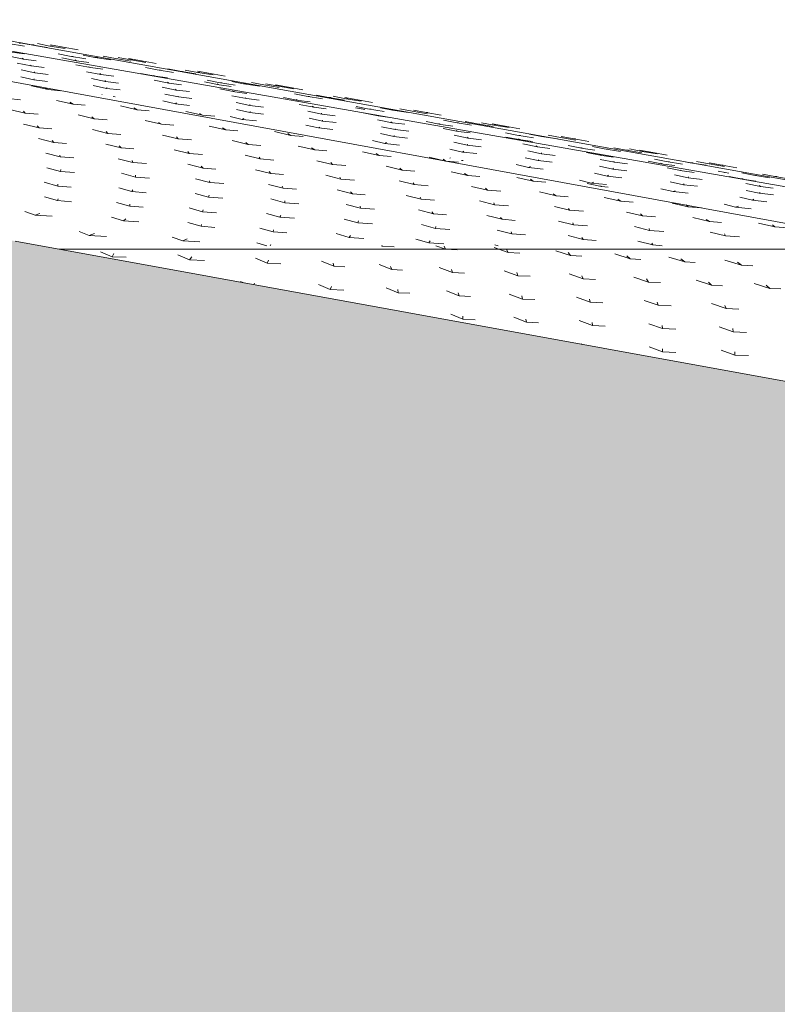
# Model space of a CAD drawing. Header units: millimetres. Extents: x -121668 to 127737, y 1553 to 34854.
# Tile 93 of 99: x 108178 to 110011, y 7672 to 10056. Entities that reach past the tile are written whole.
import ezdxf

# ---------------------------------------------------------------- set-up
doc = ezdxf.new("R2010")
doc.units = ezdxf.units.MM
for name, color, linetype, lineweight in [('A-DETL-GENF', 92, 'Continuous', 20), ('A-DETL-THIN', 151, 'Continuous', 9), ('A-FLOR', 192, 'Continuous', 9), ('A-FLOR-PATT', 8, 'Continuous', 9)]:
    doc.layers.add(name, color=color, linetype=linetype, lineweight=lineweight)

# ---------------------------------------------------------------- blocks, each defined once
blk = doc.blocks.new('FP_211-Copy of GBP_SOUTH ELEVATION')
at = {"layer": 'A-FLOR', "flags": 128}
blk.add_lwpolyline([(103754.7, 10000), (102603.1, 10248.7), (101657.2, 10461.7), (101505.4, 10497)], dxfattribs=at)
at = {"layer": 'A-FLOR-PATT'}
for p, q in [((101587.4, 10486.8), (101619.8, 10479.2)), ((101896.8, 10413.9), (101872.5, 10420.1)), ((101896.8, 10413.9), (101903.2, 10413)), ((101896.8, 10413.9), (101930.2, 10406.4)), ((102076.1, 10373.8), (102051.2, 10380)), ((102076.1, 10373.8), (102082.4, 10372.9)), ((102076.1, 10373.8), (102109.9, 10366.3)), ((102257.3, 10333.7), (102231.6, 10339.9)), ((102257.3, 10333.7), (102263.2, 10332.7)), ((102257.3, 10333.7), (102291.5, 10326.2)), ((102384.2, 10301), (102361.7, 10307.1)), ((102384.2, 10301), (102393, 10300)), ((102384.2, 10301), (102419.2, 10293.5)), ((102439.4, 10293.6), (102412.5, 10299.7)), ((102439.4, 10293.6), (102444.5, 10292.6)), ((102439.4, 10293.6), (102473.5, 10286.1)), ((102571.4, 10260.9), (102548.1, 10267)), ((102571.4, 10260.9), (102579.8, 10259.9)), ((102571.4, 10260.9), (102606.7, 10253.4)), ((102621.6, 10253.5), (102655.8, 10246)), ((102683.6, 10228.8), (102665.4, 10234.3)), ((102686.4, 10228.1), (102696.8, 10227.2)), ((102690.7, 10227.1), (102721.5, 10220.7)), ((102759.7, 10220.8), (102735.3, 10226.9)), ((102759.7, 10220.8), (102767.4, 10219.8)), ((102759.7, 10220.8), (102795, 10213.3)), ((102878.7, 10188.1), (102857.8, 10194.2)), ((102878.7, 10188.1), (102889.6, 10187.1)), ((102878.7, 10188.1), (102915.1, 10180.6)), ((102948.1, 10180.7), (102922.5, 10186.8)), ((102948.1, 10180.7), (102955, 10179.7)), ((102948.1, 10180.7), (102983.5, 10173.2)), ((103073.1, 10148), (103051.2, 10154.1)), ((103073.1, 10148), (103083.4, 10147)), ((103073.1, 10148), (103109.7, 10140.4)), ((103136.7, 10140.6), (103110, 10146.7)), ((103136.7, 10140.6), (103142.8, 10139.6)), ((103136.7, 10140.6), (103172.1, 10133)), ((103178.9, 10115.3), (103160.5, 10121.4)), ((103178.9, 10115.3), (103192.4, 10114.3)), ((103178.9, 10115.3), (103216.5, 10107.7)), ((103267.9, 10107.8), (103244.8, 10114)), ((103267.9, 10107.8), (103277.4, 10106.9)), ((103267.9, 10107.8), (103304.5, 10100.3)), ((103325.3, 10100.5), (103297.6, 10106.6)), ((103325.3, 10100.5), (103330.6, 10099.5)), ((103325.3, 10100.5), (103360.7, 10092.9)), ((103379.7, 10075.1), (103360.2, 10081.3)), ((103379.7, 10075.1), (103392.6, 10074.2)), ((103379.7, 10075.1), (103417.4, 10067.6)), ((103462.7, 10067.7), (103438.3, 10073.9)), ((103462.7, 10067.7), (103471.2, 10066.8)), ((103462.7, 10067.7), (103499.2, 10060.2)), ((103466, 10044.7), (103456, 10048.6)), ((103476.9, 10042.1), (103488, 10041.4)), ((103493.7, 10038.2), (103510.6, 10034.9)), ((103580.9, 10035), (103560.2, 10041.2)), ((103580.9, 10035), (103592.9, 10034)), ((103580.9, 10035), (103618.6, 10027.5)), ((103657.2, 10027.6), (103631.7, 10033.8)), ((103657.2, 10027.6), (103664.9, 10026.6)), ((103657.2, 10027.6), (103693.6, 10020.1))]:
    blk.add_line(p, q, dxfattribs=at)
blk = doc.blocks.new('FP_213-Copy of GBP_SOUTH ELEVATION')
at = {"layer": 'A-FLOR-PATT'}
for p, q in [((103823.7, 9886.3), (103783.3, 9895.5)), ((103823.7, 9886.3), (103815.9, 9891)), ((103823.7, 9886.3), (103853.1, 9883.8)), ((103726.8, 9864.5), (103756.7, 9862)), ((103883.9, 9851.1), (103843.6, 9860.2)), ((103883.9, 9851.1), (103875.9, 9855.7)), ((103883.9, 9851.1), (103912.9, 9848.6)), ((104038.7, 9837.7), (103998.5, 9846.8)), ((103768.1, 9829.2), (103730.3, 9838.3)), ((103768.1, 9829.2), (103763.5, 9833.9)), ((103768.1, 9829.2), (103799.5, 9826.7)), ((103935.1, 9815.8), (103896.4, 9824.9)), ((104038.7, 9837.7), (104031.1, 9842.3)), ((104038.7, 9837.7), (104068.1, 9835.1)), ((104197.1, 9824.3), (104156.7, 9833.4)), ((104197.1, 9824.3), (104189.7, 9828.9)), ((104197.1, 9824.3), (104227, 9821.7)), ((103801.5, 9793.9), (103764.1, 9803)), ((103801.5, 9793.9), (103796.7, 9798.6)), ((103935.1, 9815.8), (103929.6, 9820.5)), ((103935.1, 9815.8), (103966.1, 9813.3)), ((104097.9, 9802.4), (104058, 9811.5)), ((104097.9, 9802.4), (104090.5, 9807.1)), ((104097.9, 9802.4), (104127.5, 9799.9)), ((104253.7, 9789), (104213.4, 9798.1)), ((103801.5, 9793.9), (103832.1, 9791.4)), ((103967.8, 9780.5), (103930.6, 9789.6)), ((103967.8, 9780.5), (103963.9, 9785.2)), ((103967.8, 9780.5), (103999.6, 9778)), ((104138.3, 9767.1), (104100.6, 9776.2)), ((104253.7, 9789), (104245.8, 9793.7)), ((104253.7, 9789), (104282.8, 9786.5)), ((104410.9, 9775.6), (104370.9, 9784.7)), ((104410.9, 9775.6), (104403.9, 9780.3)), ((104410.9, 9775.6), (104441, 9773.1)), ((103837, 9758.6), (103800.5, 9767.8)), ((103837, 9758.6), (103833.1, 9763.3)), ((103837, 9758.6), (103868.2, 9756.1)), ((104000.6, 9745.2), (103963.3, 9754.3)), ((104000.6, 9745.2), (103995.7, 9749.9)), ((104138.3, 9767.1), (104134.2, 9771.8)), ((104138.3, 9767.1), (104170.4, 9764.6)), ((104307.5, 9753.7), (104268.7, 9762.8)), ((104307.5, 9753.7), (104301.9, 9758.4)), ((104307.5, 9753.7), (104338.5, 9751.2)), ((103852.8, 9723.3), (103818.2, 9732.5)), ((103852.8, 9723.3), (103851.7, 9728)), ((104000.6, 9745.2), (104031, 9742.7)), ((104165, 9731.8), (104128.1, 9740.9)), ((104165, 9731.8), (104161.4, 9736.5)), ((104165, 9731.8), (104196.7, 9729.3)), ((104336.9, 9718.4), (104300, 9727.5)), ((104468.6, 9740.3), (104428.4, 9749.4)), ((104468.6, 9740.3), (104460.8, 9745)), ((104468.6, 9740.3), (104497.8, 9737.8)), ((104624.3, 9726.9), (104584.2, 9736)), ((104624.3, 9726.9), (104616.9, 9731.6)), ((104624.3, 9726.9), (104653.9, 9724.4)), ((103852.8, 9723.3), (103885.9, 9720.8)), ((104028.7, 9709.9), (103993.2, 9719.1)), ((104028.7, 9709.9), (104026.5, 9714.6)), ((104028.7, 9709.9), (104061.2, 9707.4)), ((104198.5, 9696.5), (104161.6, 9705.7)), ((104336.9, 9718.4), (104333.9, 9723.1)), ((104336.9, 9718.4), (104369.6, 9715.9)), ((104511.4, 9705), (104473.6, 9714.1)), ((104511.4, 9705), (104507.5, 9709.7)), ((104511.4, 9705), (104543.8, 9702.5)), ((104785.6, 9713.5), (104745.8, 9722.6)), ((104785.6, 9713.5), (104779.2, 9718.2)), ((104785.6, 9713.5), (104816.4, 9711)), ((103853.6, 9688), (103820.7, 9697.2)), ((103853.6, 9688), (103854.4, 9692.7)), ((103853.6, 9688), (103887.7, 9685.5)), ((104034.6, 9674.6), (104000.9, 9683.8)), ((104034.6, 9674.6), (104034.6, 9679.3)), ((104198.5, 9696.5), (104194.2, 9701.2)), ((104198.5, 9696.5), (104229.4, 9694)), ((104362.2, 9683.1), (104325.1, 9692.3)), ((104362.2, 9683.1), (104358, 9687.8)), ((104362.2, 9683.1), (104393.2, 9680.6)), ((104532.2, 9669.7), (104495.7, 9678.9)), ((104680.6, 9691.6), (104641.2, 9700.7)), ((104680.6, 9691.6), (104674.2, 9696.3)), ((104680.6, 9691.6), (104711, 9689.1)), ((104838.8, 9678.2), (104798.5, 9687.3)), ((104838.8, 9678.2), (104830.9, 9682.9)), ((104838.8, 9678.2), (104868, 9675.7)), ((103846.8, 9652.8), (103814.2, 9661.9)), ((103846.8, 9652.8), (103846.9, 9657.4)), ((104034.6, 9674.6), (104068.4, 9672.1)), ((104214.8, 9661.2), (104180.3, 9670.4)), ((104214.8, 9661.2), (104214.2, 9665.9)), ((104214.8, 9661.2), (104248.5, 9658.7)), ((104392.2, 9647.8), (104356.4, 9657)), ((104532.2, 9669.7), (104529.7, 9674.4)), ((104532.2, 9669.7), (104565.1, 9667.2)), ((104709.6, 9656.3), (104672.8, 9665.5)), ((104709.6, 9656.3), (104707.2, 9661)), ((104709.6, 9656.3), (104743.1, 9653.8)), ((104997, 9664.8), (104957.3, 9673.9)), ((104997, 9664.8), (104990.6, 9669.5)), ((104997, 9664.8), (105027.6, 9662.3)), ((105162.7, 9651.4), (105127.8, 9659.4)), ((103846.8, 9652.8), (103879.6, 9650.2)), ((104026.4, 9639.4), (103994.3, 9648.5)), ((104026.4, 9639.4), (104028.2, 9644)), ((104026.4, 9639.4), (104061.1, 9636.8)), ((104211.9, 9626), (104179, 9635.1)), ((104211.9, 9626), (104213.1, 9630.6)), ((104392.2, 9647.8), (104389.6, 9652.5)), ((104392.2, 9647.8), (104424.5, 9645.3)), ((104560, 9634.4), (104522.9, 9643.6)), ((104560, 9634.4), (104555.5, 9639.1)), ((104560, 9634.4), (104590.8, 9631.9)), ((104886.4, 9642.9), (104848.3, 9652)), ((104886.4, 9642.9), (104882.2, 9647.6)), ((104886.4, 9642.9), (104918.7, 9640.4)), ((105052.7, 9629.5), (105012.8, 9638.6)), ((105052.7, 9629.5), (105045.4, 9634.2)), ((105162.7, 9651.4), (105160, 9653.5)), ((105162.7, 9651.4), (105178.8, 9650.1)), ((103846, 9617.5), (103814.7, 9626.6)), ((103846, 9617.5), (103847.6, 9622.1)), ((103846, 9617.5), (103879.8, 9614.9)), ((104021.3, 9604.1), (103988.6, 9613.2)), ((104021.3, 9604.1), (104021, 9608.7)), ((104211.9, 9626), (104246.5, 9623.4)), ((104396.1, 9612.6), (104362.4, 9621.7)), ((104396.1, 9612.6), (104396.6, 9617.2)), ((104396.1, 9612.6), (104430.5, 9610)), ((104579.3, 9599.2), (104544.7, 9608.3)), ((104726.4, 9621), (104689.9, 9630.2)), ((104726.4, 9621), (104723.5, 9625.7)), ((104726.4, 9621), (104758.8, 9618.5)), ((104903.3, 9607.6), (104867.3, 9616.8)), ((104903.3, 9607.6), (104901.9, 9612.3)), ((104903.3, 9607.6), (104937.4, 9605.1)), ((105052.7, 9629.5), (105082.3, 9627)), ((105209.4, 9616.1), (105169.4, 9625.2)), ((105209.4, 9616.1), (105202.1, 9620.8)), ((105209.4, 9616.1), (105239.1, 9613.6)), ((105372.6, 9602.7), (105333.4, 9611.8)), ((105372.6, 9602.7), (105367.2, 9607.4)), ((103792.2, 9582.2), (103766.8, 9591.3)), ((103792.2, 9582.2), (103803.2, 9586.8)), ((104021.3, 9604.1), (104053.5, 9601.5)), ((104196.9, 9590.7), (104164.9, 9599.8)), ((104196.9, 9590.7), (104198.6, 9595.3)), ((104196.9, 9590.7), (104231.2, 9588.1)), ((104383.9, 9577.3), (104352.1, 9586.4)), ((104579.3, 9599.2), (104578.8, 9603.8)), ((104579.3, 9599.2), (104613.3, 9596.6)), ((104755.7, 9585.8), (104719.4, 9594.9)), ((104755.7, 9585.8), (104752.3, 9590.4)), ((104755.7, 9585.8), (104787.4, 9583.2)), ((105085.3, 9594.2), (105048.5, 9603.4)), ((105085.3, 9594.2), (105083.1, 9598.9)), ((105085.3, 9594.2), (105119.2, 9591.7)), ((105261.9, 9580.8), (105223.2, 9590)), ((105261.9, 9580.8), (105256.7, 9585.5)), ((105372.6, 9602.7), (105404.2, 9600.2)), ((103792.2, 9582.2), (103833.3, 9579.7)), ((104005.6, 9568.8), (103976.8, 9577.9)), ((104005.6, 9568.8), (104011.4, 9573.4)), ((104005.6, 9568.8), (104042.9, 9566.3)), ((104193.7, 9555.4), (104161.7, 9564.5)), ((104193.7, 9555.4), (104194.4, 9560)), ((104383.9, 9577.3), (104386.5, 9581.9)), ((104383.9, 9577.3), (104419.5, 9574.8)), ((104573, 9563.9), (104540.2, 9573)), ((104573, 9563.9), (104574.7, 9568.5)), ((104573, 9563.9), (104608.2, 9561.4)), ((104760.5, 9550.5), (104726.9, 9559.6)), ((104922.1, 9572.4), (104885.3, 9581.5)), ((104922.1, 9572.4), (104918.3, 9577)), ((104922.1, 9572.4), (104953.5, 9569.8)), ((105094.7, 9559), (105058.9, 9568.1)), ((105094.7, 9559), (105093.3, 9563.6)), ((105261.9, 9580.8), (105293.4, 9578.3)), ((105423.6, 9567.4), (105383.4, 9576.6)), ((105423.6, 9567.4), (105415.9, 9572.1)), ((105423.6, 9567.4), (105452.9, 9564.9)), ((105582.1, 9554), (105542.7, 9563.2)), ((103922.6, 9533.5), (103898.7, 9542.6)), ((103922.6, 9533.5), (103935.7, 9538.2)), ((104193.7, 9555.4), (104226.8, 9552.9)), ((104368.3, 9542), (104336, 9551.1)), ((104368.3, 9542), (104369, 9546.6)), ((104368.3, 9542), (104401.5, 9539.5)), ((104551.9, 9528.6), (104520.6, 9537.7)), ((104760.5, 9550.5), (104761.5, 9555.1)), ((104760.5, 9550.5), (104795.6, 9548)), ((104945.4, 9537.1), (104910.4, 9546.2)), ((104945.4, 9537.1), (104944.3, 9541.7)), ((104945.4, 9537.1), (104979, 9534.6)), ((105094.7, 9559), (105128.5, 9556.4)), ((105278.4, 9545.5), (105242.5, 9554.7)), ((105278.4, 9545.5), (105277.7, 9550.2)), ((105278.4, 9545.5), (105313.3, 9543)), ((105463, 9532.1), (105425.9, 9541.3)), ((105463, 9532.1), (105460.5, 9536.8)), ((105582.1, 9554), (105576.2, 9558.7)), ((105582.1, 9554), (105613.1, 9551.5)), ((103922.6, 9533.5), (103965, 9531)), ((104149.3, 9520.1), (104123.6, 9529.2)), ((104149.3, 9520.1), (104160.3, 9524.8)), ((104149.3, 9520.1), (104190.8, 9517.6)), ((104352.9, 9508.5), (104328.7, 9515.8)), ((104360.4, 9508.5), (104362.5, 9511.4)), ((104551.9, 9528.6), (104555.1, 9533.3)), ((104551.9, 9528.6), (104587.8, 9526.1)), ((104745, 9515.2), (104713.1, 9524.3)), ((104745, 9515.2), (104748, 9519.9)), ((104745, 9515.2), (104781.2, 9512.7)), ((105118.5, 9523.7), (105081.8, 9532.8)), ((105118.5, 9523.7), (105114.6, 9528.3)), ((105118.5, 9523.7), (105149.8, 9521.2)), ((105286.6, 9510.3), (105250.4, 9519.4)), ((105286.6, 9510.3), (105284.2, 9514.9)), ((105463, 9532.1), (105496.8, 9529.6)), ((104912.9, 9508.5), (104904.2, 9510.9)), ((105286.6, 9510.3), (105309.2, 9508.5))]:
    blk.add_line(p, q, dxfattribs=at)
blk = doc.blocks.new('FP_214-Copy of GBP_SOUTH ELEVATION')
at = {"layer": 'A-FLOR-PATT'}
for p, q in [((103764.3, 9960.3), (103729, 9967.3)), ((103735.6, 9977), (103765.2, 9973.1)), ((103782.3, 9943.6), (103748.3, 9950.6)), ((103764.3, 9960.3), (103761, 9962.5)), ((103764.3, 9960.3), (103794.9, 9956.4)), ((103782.3, 9943.6), (103780.6, 9945.8)), ((103782.3, 9943.6), (103814, 9939.7)), ((103892.5, 9956.2), (103856.8, 9963.2)), ((103892.5, 9956.2), (103887.9, 9958.4)), ((103926, 9939.5), (103890.2, 9946.5)), ((103892.5, 9956.2), (103921.6, 9952.3)), ((103926, 9939.5), (103921.8, 9941.7)), ((103788.9, 9910.2), (103757.7, 9917.2)), ((103791.6, 9926.9), (103758.6, 9933.9)), ((103791.6, 9926.9), (103790.9, 9929.1)), ((103791.6, 9926.9), (103823.6, 9923)), ((103950.8, 9922.8), (103916.1, 9929.8)), ((103926, 9939.5), (103955.7, 9935.6)), ((103950.8, 9922.8), (103948.4, 9925)), ((103950.8, 9922.8), (103982.1, 9918.9)), ((104083, 9918.7), (104047.2, 9925.7)), ((104083, 9918.7), (104078.3, 9920.9)), ((104083, 9918.7), (104112.1, 9914.8)), ((103788.9, 9910.2), (103790.1, 9912.4)), ((103788.9, 9910.2), (103821.9, 9906.3)), ((103962.1, 9906.1), (103928.6, 9913.1)), ((103964.7, 9889.4), (103932.6, 9896.4)), ((103962.1, 9906.1), (103961, 9908.3)), ((103962.1, 9906.1), (103994.1, 9902.2)), ((104115.9, 9902), (104080.4, 9909)), ((104115.9, 9902), (104112.2, 9904.2)), ((104115.9, 9902), (104146.2, 9898.1)), ((104237.7, 9897.9), (104201.9, 9904.9)), ((104237.7, 9897.9), (104232.8, 9900.1)), ((104237.7, 9897.9), (104266.6, 9894)), ((103953.7, 9874.3), (103954.4, 9874.9)), ((103964.7, 9889.4), (103965.2, 9891.6)), ((103964.7, 9889.4), (103997.5, 9885.5)), ((103980.7, 9869.4), (103985.6, 9868.8)), ((104133.2, 9885.3), (104099.3, 9892.3)), ((104138.8, 9868.6), (104105.9, 9875.6)), ((104133.2, 9885.3), (104131.9, 9887.5)), ((104133.2, 9885.3), (104165.3, 9881.4)), ((104138.8, 9868.6), (104138.4, 9870.8)), ((104274.9, 9881.2), (104238.9, 9888.2)), ((104303.3, 9864.5), (104268.4, 9871.5)), ((104274.9, 9881.2), (104270, 9883.4)), ((104274.9, 9881.2), (104304, 9877.3)), ((104132.1, 9851.9), (104101.1, 9858.9)), ((104132.1, 9851.9), (104134, 9854.1)), ((104132.1, 9851.9), (104165.8, 9848)), ((104138.8, 9868.6), (104171.2, 9864.7)), ((104311.7, 9847.8), (104278.5, 9854.8)), ((104303.3, 9864.5), (104300.7, 9866.7)), ((104303.3, 9864.5), (104334.5, 9860.6)), ((104311.7, 9847.8), (104311.2, 9850)), ((104311.7, 9847.8), (104344.3, 9843.9)), ((104429, 9860.4), (104393.1, 9867.4)), ((104429, 9860.4), (104423.9, 9862.6)), ((104429, 9860.4), (104457.8, 9856.5)), ((104466.7, 9843.7), (104430.8, 9850.7)), ((104466.7, 9843.7), (104462.3, 9845.9)), ((104293.3, 9814.4), (104263.6, 9821.4)), ((104311.4, 9831.1), (104279.4, 9838.1)), ((104311.4, 9831.1), (104312.3, 9833.3)), ((104311.4, 9831.1), (104344.7, 9827.2)), ((104485.8, 9827), (104452, 9834)), ((104466.7, 9843.7), (104496.4, 9839.8)), ((104485.8, 9827), (104484.8, 9829.2)), ((104485.8, 9827), (104518.3, 9823.1)), ((104582.1, 9839.6), (104566.9, 9842.5)), ((104582.1, 9839.6), (104580.9, 9840.1)), ((104582.1, 9839.6), (104590.2, 9838.5)), ((104622.1, 9822.9), (104585.8, 9829.9)), ((104622.1, 9822.9), (104616.6, 9825.1)), ((104622.1, 9822.9), (104650.6, 9819)), ((104293.3, 9814.4), (104296.7, 9816.6)), ((104293.3, 9814.4), (104328, 9810.5)), ((104478, 9793.6), (104447.3, 9800.6)), ((104487.5, 9810.3), (104454.8, 9817.3)), ((104487.5, 9810.3), (104487.6, 9812.5)), ((104487.5, 9810.3), (104520.4, 9806.4)), ((104655.8, 9806.2), (104620.6, 9813.2)), ((104655.8, 9806.2), (104652.7, 9808.4)), ((104655.8, 9806.2), (104686.6, 9802.3)), ((104774, 9802), (104737.9, 9809.1)), ((104774, 9802), (104768.7, 9804.3)), ((104774, 9802), (104802.5, 9798.1)), ((104478, 9793.6), (104480.6, 9795.8)), ((104478, 9793.6), (104512.5, 9789.7)), ((104659.8, 9772.8), (104627.9, 9779.8)), ((104663.4, 9789.5), (104630.4, 9796.5)), ((104659.8, 9772.8), (104660.9, 9775)), ((104663.4, 9789.5), (104663.5, 9791.7)), ((104663.4, 9789.5), (104696.6, 9785.6)), ((104816, 9785.3), (104779.7, 9792.4)), ((104839.7, 9768.7), (104805.7, 9775.7)), ((104816, 9785.3), (104810.7, 9787.6)), ((104816, 9785.3), (104844.9, 9781.4)), ((104638, 9756.1), (104608.5, 9763.1)), ((104638, 9756.1), (104642.2, 9758.3)), ((104638, 9756.1), (104673.5, 9752.2)), ((104659.8, 9772.8), (104693.4, 9768.9)), ((104837.8, 9752), (104805.3, 9759)), ((104837.8, 9752), (104838.4, 9754.2)), ((104837.8, 9752), (104871.2, 9748)), ((104839.7, 9768.7), (104838.4, 9770.9)), ((104839.7, 9768.7), (104872, 9764.7)), ((104967.6, 9764.5), (104931.1, 9771.6)), ((104967.6, 9764.5), (104961.7, 9766.8)), ((104967.6, 9764.5), (104995.7, 9760.6)), ((105007.5, 9747.8), (104971.9, 9754.9)), ((105007.5, 9747.8), (105003.6, 9750.1)), ((105118.2, 9743.7), (105082, 9750.8)), ((104826.4, 9735.2), (104795.7, 9742.3)), ((104826.4, 9735.2), (104829.2, 9737.5)), ((104826.4, 9735.2), (104861.2, 9731.3)), ((105017.1, 9731.1), (104984.2, 9738.2)), ((105007.5, 9747.8), (105037.6, 9743.9)), ((105017.1, 9731.1), (105017.6, 9733.4)), ((105017.1, 9731.1), (105050.7, 9727.2)), ((105118.2, 9743.7), (105112.7, 9745.9)), ((105118.2, 9743.7), (105146.5, 9739.8)), ((105163.3, 9727), (105126.6, 9734.1)), ((105163.3, 9727), (105157.2, 9729.2)), ((105163.3, 9727), (105191.4, 9723.1)), ((104795.7, 9720.2), (104797.1, 9720.8)), ((104823.7, 9715.1), (104827.9, 9714.6)), ((104985.6, 9697.7), (104956.3, 9704.8)), ((105009.6, 9714.4), (104977.7, 9721.5)), ((105009.6, 9714.4), (105010.9, 9716.7)), ((105009.6, 9714.4), (105043.5, 9710.5)), ((105193.8, 9710.3), (105159.4, 9717.4)), ((105193.8, 9710.3), (105191.9, 9712.5)), ((105193.8, 9710.3), (105225.7, 9706.4)), ((105311.9, 9706.2), (105275.4, 9713.2)), ((105311.9, 9706.2), (105305.9, 9708.4)), ((105311.9, 9706.2), (105339.9, 9702.3)), ((104985.6, 9697.7), (104990.4, 9700)), ((104985.6, 9697.7), (105021.8, 9693.8)), ((105176.5, 9676.9), (105145.8, 9684)), ((105189.9, 9693.6), (105157.7, 9700.7)), ((105176.5, 9676.9), (105179.4, 9679.1)), ((105189.9, 9693.6), (105191.3, 9695.8)), ((105189.9, 9693.6), (105224, 9689.7)), ((105357.8, 9689.5), (105321.6, 9696.6)), ((105372.3, 9672.8), (105339.5, 9679.9)), ((105357.8, 9689.5), (105352.8, 9691.7)), ((105357.8, 9689.5), (105387, 9685.6)), ((105461.7, 9685.4), (105444.6, 9688.7)), ((105461.7, 9685.4), (105460.2, 9686)), ((105461.7, 9685.4), (105470.5, 9684.2)), ((105137.6, 9660.2), (105109.6, 9667.3)), ((105137.6, 9660.2), (105144.1, 9662.4)), ((105137.6, 9660.2), (105174.9, 9656.3)), ((105176.5, 9676.9), (105211.5, 9673)), ((105360.8, 9656.1), (105328.9, 9663.2)), ((105360.8, 9656.1), (105362.4, 9658.3)), ((105360.8, 9656.1), (105395, 9652.2)), ((105372.3, 9672.8), (105372.9, 9675)), ((105372.3, 9672.8), (105406.2, 9668.9)), ((105508.7, 9668.7), (105471.6, 9675.7)), ((105508.7, 9668.7), (105501.9, 9670.9)), ((105508.7, 9668.7), (105536.1, 9664.8)), ((105547.2, 9652), (105512.2, 9659)), ((105335.7, 9639.4), (105306.5, 9646.5)), ((105335.7, 9639.4), (105340.9, 9641.6)), ((105335.7, 9639.4), (105372.4, 9635.5)), ((105544.3, 9635.3), (105512.4, 9642.3)), ((105547.2, 9652), (105544.3, 9654.2)), ((105544.3, 9635.3), (105546.3, 9637.5)), ((105544.3, 9635.3), (105579.1, 9631.4)), ((105547.2, 9652), (105578.2, 9648.1)), ((105486.9, 9601.9), (105459.1, 9608.9)), ((105527.9, 9618.6), (105497, 9625.6)), ((105527.9, 9618.6), (105530.8, 9620.8)), ((105527.9, 9618.6), (105563, 9614.7)), ((105486.9, 9601.9), (105494.1, 9604.1)), ((105486.9, 9601.9), (105524.9, 9598))]:
    blk.add_line(p, q, dxfattribs=at)
blk = doc.blocks.new('FP_215-Copy of GBP_SOUTH ELEVATION')
at = {"layer": 'A-FLOR'}
blk.add_line((106549.1, 9500), (103754.7, 10000), dxfattribs=at)
at = {"layer": 'A-FLOR-PATT'}
for p, q in [((103727, 9997.6), (103766.5, 9991.4)), ((103783.1, 9994.8), (103754.1, 10000.5)), ((103783.1, 9994.8), (103789.6, 9994.4)), ((103783.1, 9994.8), (103821.4, 9988.5)), ((103827.5, 9991.9), (103797.5, 9997.6)), ((103827.5, 9991.9), (103832.5, 9991.5)), ((103827.5, 9991.9), (103864.6, 9985.6)), ((103860.1, 9989), (103829.2, 9994.7)), ((103860.1, 9989), (103863.6, 9988.6)), ((103860.1, 9989), (103895.9, 9982.7)), ((103875, 9967.2), (103847.4, 9972.9)), ((103875, 9967.2), (103883.8, 9966.8)), ((103875, 9967.2), (103915.1, 9961)), ((103936.5, 9964.3), (103907.9, 9970)), ((103936.5, 9964.3), (103943.8, 9963.9)), ((103936.5, 9964.3), (103975.4, 9958.1)), ((103986.2, 9961.4), (103956.6, 9967.1)), ((104023.8, 9958.5), (103993.3, 9964.3)), ((103986.2, 9961.4), (103991.8, 9961.1)), ((103986.2, 9961.4), (104023.8, 9955.2)), ((104049.6, 9955.7), (104018.2, 9961.4)), ((104023.8, 9958.5), (104027.9, 9958.2)), ((104023.8, 9958.5), (104060.2, 9952.3)), ((104049.6, 9955.7), (104052.2, 9955.3)), ((104049.6, 9955.7), (104084.8, 9949.4)), ((104087.4, 9933.9), (104059.3, 9939.6)), ((104087.4, 9933.9), (104095.4, 9933.5)), ((104087.4, 9933.9), (104126.9, 9927.7)), ((104142.6, 9931), (104113.4, 9936.7)), ((104142.6, 9931), (104149, 9930.6)), ((104142.6, 9931), (104180.8, 9924.8)), ((104185.5, 9928.1), (104155.4, 9933.8)), ((104216.4, 9925.2), (104185.2, 9930.9)), ((104185.5, 9928.1), (104190.3, 9927.7)), ((104185.5, 9928.1), (104222.5, 9921.9)), ((104216.4, 9925.2), (104219.6, 9924.8)), ((104216.4, 9925.2), (104252, 9919)), ((104235.8, 9903.5), (104208.2, 9909.2)), ((104235.8, 9903.5), (104244.6, 9903.1)), ((104235.8, 9903.5), (104275.8, 9897.2)), ((104296.6, 9900.6), (104267.9, 9906.3)), ((104296.6, 9900.6), (104303.7, 9900.2)), ((104296.6, 9900.6), (104335.4, 9894.3)), ((104345.1, 9897.7), (104315.4, 9903.4)), ((104345.1, 9897.7), (104350.6, 9897.3)), ((104345.1, 9897.7), (104382.6, 9891.4)), ((104381.1, 9894.8), (104350.4, 9900.5)), ((104405.1, 9891.9), (104373.4, 9897.6)), ((104381.1, 9894.8), (104385, 9894.4)), ((104381.1, 9894.8), (104417.3, 9888.6)), ((104405.1, 9891.9), (104407.3, 9891.5)), ((104405.1, 9891.9), (104440, 9885.7)), ((104448, 9870.2), (104419.8, 9875.9)), ((104448, 9870.2), (104455.9, 9869.8)), ((104448, 9870.2), (104487.4, 9863.9)), ((104502.2, 9867.3), (104472.9, 9873)), ((104543.8, 9864.4), (104513.5, 9870.1)), ((104502.2, 9867.3), (104508.5, 9866.9)), ((104502.2, 9867.3), (104540.4, 9861)), ((104572.8, 9861.5), (104541.5, 9867.2)), ((104543.8, 9864.4), (104548.4, 9864)), ((104543.8, 9864.4), (104580.6, 9858.1)), ((104596.7, 9839.7), (104569, 9845.4)), ((104572.8, 9861.5), (104575.8, 9861.1)), ((104572.8, 9861.5), (104608.3, 9855.2)), ((104596.7, 9839.7), (104605.4, 9839.3)), ((104596.7, 9839.7), (104636.7, 9833.5)), ((104656.8, 9836.8), (104628, 9842.5)), ((104656.8, 9836.8), (104663.8, 9836.4)), ((104656.8, 9836.8), (104695.5, 9830.6)), ((104704.2, 9833.9), (104674.3, 9839.6)), ((104704.2, 9833.9), (104709.5, 9833.6)), ((104704.2, 9833.9), (104741.6, 9827.7)), ((104738.6, 9831.1), (104707.7, 9836.8)), ((104738.6, 9831.1), (104742.2, 9830.7)), ((104738.6, 9831.1), (104774.7, 9824.8)), ((104808.6, 9806.4), (104780.3, 9812.1)), ((104808.6, 9806.4), (104816.4, 9806)), ((104808.6, 9806.4), (104848, 9800.2)), ((104862, 9803.5), (104832.6, 9809.2)), ((104862, 9803.5), (104868.1, 9803.1)), ((104862, 9803.5), (104900.1, 9797.3)), ((104902.3, 9800.6), (104871.8, 9806.3)), ((104929.5, 9797.7), (104898, 9803.4)), ((104902.3, 9800.6), (104906.6, 9800.2)), ((104902.3, 9800.6), (104939, 9794.4)), ((104929.5, 9797.7), (104932.2, 9797.3)), ((104929.5, 9797.7), (104964.9, 9791.5)), ((104957.7, 9776), (104930, 9781.7)), ((104957.7, 9776), (104966.3, 9775.6)), ((104957.7, 9776), (104997.7, 9769.7)), ((105017.1, 9773.1), (104988.2, 9778.8)), ((105063.4, 9770.2), (105033.4, 9775.9)), ((105017.1, 9773.1), (105024, 9772.7)), ((105017.1, 9773.1), (105055.8, 9766.8)), ((105063.4, 9770.2), (105068.6, 9769.8)), ((105063.4, 9770.2), (105100.8, 9763.9)), ((105096.3, 9767.3), (105065.2, 9773)), ((105096.3, 9767.3), (105099.7, 9766.9)), ((105096.3, 9767.3), (105132.2, 9761.1)), ((105169.3, 9742.7), (105141, 9748.4)), ((105169.3, 9742.7), (105177.1, 9742.3)), ((105169.3, 9742.7), (105208.6, 9736.4)), ((105221.9, 9739.8), (105192.4, 9745.5)), ((105221.9, 9739.8), (105227.9, 9739.4)), ((105221.9, 9739.8), (105259.9, 9733.5)), ((105260.9, 9736.9), (105230.2, 9742.6)), ((105286.4, 9734), (105254.7, 9739.7)), ((105260.9, 9736.9), (105265, 9736.5)), ((105260.9, 9736.9), (105297.5, 9730.6)), ((105286.4, 9734), (105288.8, 9733.6)), ((105286.4, 9734), (105321.6, 9727.7)), ((105318.8, 9712.2), (105291, 9717.9)), ((105318.8, 9712.2), (105327.3, 9711.8)), ((105318.8, 9712.2), (105358.7, 9706)), ((105377.5, 9709.3), (105348.5, 9715)), ((105377.5, 9709.3), (105384.3, 9709)), ((105377.5, 9709.3), (105416.1, 9703.1)), ((105422.9, 9706.4), (105392.7, 9712.1)), ((105454.2, 9703.6), (105422.9, 9709.3)), ((105422.9, 9706.4), (105427.8, 9706.1)), ((105422.9, 9706.4), (105460.1, 9700.2)), ((105454.2, 9703.6), (105457.3, 9703.2)), ((105454.2, 9703.6), (105490, 9697.3)), ((105530.2, 9678.9), (105501.8, 9684.6)), ((105530.2, 9678.9), (105537.8, 9678.5)), ((105530.2, 9678.9), (105569.4, 9672.7)), ((105581.9, 9676), (105552.3, 9681.7)), ((105581.9, 9676), (105587.8, 9675.6)), ((105581.9, 9676), (105619.8, 9669.8))]:
    blk.add_line(p, q, dxfattribs=at)
blk = doc.blocks.new('FP_218-Copy of GBP_SOUTH ELEVATION')
at = {"layer": 'A-FLOR-PATT'}
for p, q in [((103978.4, 9481.7), (103950.2, 9493.7)), ((103978.4, 9481.7), (103982.1, 9489.2)), ((104632.4, 9507.4), (104629.7, 9508.4)), ((104632.4, 9507.4), (104632, 9508.4)), ((104632.4, 9507.4), (104660.5, 9506)), ((104785, 9499.7), (104761.3, 9508.4)), ((104785, 9499.7), (104782, 9507.2)), ((104785, 9499.7), (104813.7, 9498.3)), ((104936.9, 9492.1), (104902.9, 9504.1)), ((104936.9, 9492.1), (104932.8, 9499.5)), ((104936.9, 9492.1), (104965.2, 9490.6)), ((105087.3, 9484.4), (105052, 9496.4)), ((105087.3, 9484.4), (105081.9, 9491.9)), ((105231.9, 9476.8), (105195, 9488.8)), ((103978.4, 9481.7), (104012.1, 9480.3)), ((104165.9, 9474), (104137.4, 9486)), ((104165.9, 9474), (104171.4, 9481.5)), ((104165.9, 9474), (104202.1, 9472.6)), ((104353.8, 9466.4), (104325.2, 9478.4)), ((104353.8, 9466.4), (104356.8, 9473.8)), ((104353.8, 9466.4), (104386.6, 9464.9)), ((104514.5, 9458.7), (104485.2, 9470.7)), ((104514.5, 9458.7), (104512.9, 9466.2)), ((105087.3, 9484.4), (105115.2, 9483)), ((105231.9, 9476.8), (105223.8, 9484.2)), ((105231.9, 9476.8), (105257.4, 9475.3)), ((105364.2, 9469.1), (105325.6, 9481.1)), ((105364.2, 9469.1), (105354.2, 9476.6)), ((105364.2, 9469.1), (105388.9, 9467.7)), ((105501.1, 9461.4), (105460.9, 9473.4)), ((105501.1, 9461.4), (105491.8, 9468.9)), ((104514.5, 9458.7), (104541.6, 9457.3)), ((104655.1, 9451.1), (104624.6, 9463.1)), ((104655.1, 9451.1), (104652, 9458.5)), ((104655.1, 9451.1), (104681.4, 9449.6)), ((104801.7, 9443.4), (104769.9, 9455.4)), ((104801.7, 9443.4), (104799.7, 9450.9)), ((104801.7, 9443.4), (104830.9, 9442)), ((104960, 9435.7), (104927.2, 9447.7)), ((104960, 9435.7), (104957.8, 9443.2)), ((105118.4, 9428.1), (105084.4, 9440.1)), ((105501.1, 9461.4), (105528.4, 9460)), ((104296.9, 9418.8), (104289.3, 9422)), ((104321, 9414.4), (104323.2, 9417.5)), ((104960, 9435.7), (104989.8, 9434.3)), ((105118.4, 9428.1), (105115.1, 9435.5)), ((105118.4, 9428.1), (105148, 9426.6)), ((105275.9, 9420.4), (105240.5, 9432.4)), ((105275.9, 9420.4), (105271.5, 9427.9)), ((105275.9, 9420.4), (105305.2, 9419)), ((105428.4, 9412.8), (105391.6, 9424.8)), ((105428.4, 9412.8), (105421.5, 9420.2)), ((105570.2, 9405.1), (105531.6, 9417.1)), ((104506.3, 9402.4), (104477.7, 9414.4)), ((104506.3, 9402.4), (104509.6, 9409.8)), ((104506.3, 9402.4), (104539.4, 9400.9)), ((104670.8, 9394.7), (104641.5, 9406.7)), ((104670.8, 9394.7), (104670, 9402.2)), ((104670.8, 9394.7), (104699, 9393.3)), ((104818.1, 9387.1), (104787.5, 9399.1)), ((104818.1, 9387.1), (104815.8, 9394.5)), ((105428.4, 9412.8), (105455.7, 9411.3)), ((105570.2, 9405.1), (105561.4, 9412.6)), ((105570.2, 9405.1), (105596.6, 9403.7)), ((104818.1, 9387.1), (104845.7, 9385.6)), ((104971.1, 9379.4), (104939.3, 9391.4)), ((104971.1, 9379.4), (104969.9, 9386.9)), ((104971.1, 9379.4), (105001.3, 9378)), ((105135, 9371.7), (105102.2, 9383.7)), ((105135, 9371.7), (105133.6, 9379.2)), ((105135, 9371.7), (105166, 9370.3)), ((105299.9, 9364.1), (105265.9, 9376.1)), ((105299.9, 9364.1), (105297.5, 9371.5)), ((105464.5, 9356.4), (105429.1, 9368.4)), ((105299.9, 9364.1), (105330.8, 9362.6)), ((105464.5, 9356.4), (105461.1, 9363.9)), ((105464.5, 9356.4), (105495.2, 9355)), ((104827.1, 9330.7), (104797.8, 9342.7)), ((104827.1, 9330.7), (104827.1, 9338.2)), ((104827.1, 9330.7), (104856.5, 9329.3)), ((104981.1, 9323.1), (104950.5, 9335.1)), ((104981.1, 9323.1), (104979.8, 9330.5)), ((104981.1, 9323.1), (105010, 9321.6)), ((105140.5, 9315.4), (105108.7, 9327.4)), ((105140.5, 9315.4), (105140.1, 9322.9)), ((105140.5, 9315.4), (105171.8, 9314)), ((105310.1, 9307.7), (105277.3, 9319.7)), ((105310.1, 9307.7), (105309.5, 9315.2)), ((105310.1, 9307.7), (105342.2, 9306.3)), ((105481.4, 9300.1), (105447.4, 9312.1)), ((105481.4, 9300.1), (105480, 9307.6)), ((105481.4, 9300.1), (105513.6, 9298.7)), ((105117.5, 9269.5), (105113.6, 9271.1)), ((105310, 9251.4), (105278.2, 9263.4)), ((105310, 9251.4), (105310.3, 9258.9)), ((105310, 9251.4), (105342.3, 9250)), ((105485.3, 9243.8), (105452.4, 9255.8)), ((105485.3, 9243.8), (105485.4, 9251.2)), ((105485.3, 9243.8), (105518.5, 9242.3))]:
    blk.add_line(p, q, dxfattribs=at)

msp = doc.modelspace()

# ---------------------------------------------------------------- hatches: boundary and pattern name
at = {"layer": 'A-DETL-GENF', "lineweight": 9}
h = msp.add_hatch(dxfattribs=at)
h.set_pattern_fill('FP_41', color=8, style=0, pattern_type=2)
h.set_pattern_definition([(45, (54310.1, 1200), (1e-13, 1796.051), [1270, -1270]), (45, (53973.4, 1536.8), (1e-13, 1796.051), [1270, -1270]), (45, (53636.6, 1873.5), (1e-13, 1796.051), [1270, -1270]), (135, (53636.6, 2098), (-1796.051, 1e-13), [1270, -1270]), (135, (53973.4, 2434.8), (-1796.051, 1e-13), [1270, -1270]), (135, (54310.1, 2771.5), (-1796.051, 1e-13), [1270, -1270])])
h.paths.add_polyline_path([(39366.4, 5000), (106489.4, 5000), (105994.4, 5495), (104583.1, 6003), (104063.1, 6003), (102951.4, 6500), (101412.6, 7006.6), (100932.3, 7006.6), (99949.2, 7500), (98044.8, 8000), (97555.5, 8000), (96551.7, 8511.5), (94512.3, 9012.7), (90760, 9469), (90634.6, 9503.5), (89997.9, 9806.1), (89720.7, 10003), (86538.8, 10343.2), (85926, 10500), (85630.5, 10500), (84312.1, 11010), (70584, 11010), (68933, 10009.2), (66711.7, 9507), (64366.8, 9036.4), (58144.9, 8000), (56863, 7966.4), (54407.1, 7500), (53689.8, 7500), (51347.6, 7055.2), (44528.8, 6000), (43730.3, 6000), (40649.7, 5500), (39510.5, 5056.1)], flags=0)
h.paths.add_polyline_path([(125736.3, 5000), (123675, 5709.7), (120996.8, 6551.6), (116307, 7768), (113676.2, 8517.2), (108166.6, 9519.4), (103671.3, 10495.3), (103191.3, 10495.3), (98462.1, 11525), (98462.1, 11099.8), (98862.1, 11099.8), (98862.1, 9063.5), (99686.5, 9063.5), (101404.8, 8021.2), (102923.2, 8021.2), (104590.1, 6970.3), (106054.1, 6970.3), (107663.4, 5920), (108136.7, 5920), (108141.2, 5895), (108136, 5860), (107919, 5860), (107919, 5850), (107900.7, 5850), (107900.7, 5700), (108100.7, 5700), (108105.2, 5684), (108100.1, 5669), (107900.7, 5669), (107900.7, 5020), (107955.7, 5020), (107955.7, 5000), (125569.5, 5000)], flags=0)

# ---------------------------------------------------------------- linework, layer by layer
at = {"layer": 'A-DETL-THIN'}
msp.add_line((113676.2, 8517.2), (108166.6, 9519.4), dxfattribs=at)
at = {"layer": 'A-FLOR', "lineweight": 15}
for p, q in [((110373.7, 9500), (107641.5, 10000)), ((110894, 9500), (108040.9, 10000))]:
    msp.add_line(p, q, dxfattribs=at)
at = {"layer": 'A-FLOR'}
msp.add_line((108177.5, 9997.5), (108177.5, 10000), dxfattribs=at)
for points, knots in [([(108273.3, 9500), (108294.2, 9500), (108431.8, 9500), (108755.1, 9500), (108950.7, 9500), (109189.4, 9500), (109381.3, 9500), (109572.5, 9500), (109715.1, 9500), (109911.6, 9500), (110102.3, 9500), (110221.7, 9500), (110325.8, 9500), (110373.7, 9500)], [3.922943, 3.922943, 3.922943, 3.922943, 4.258267, 6.058038, 7.758485, 8.921486, 10.155408, 11.278053, 12.504167, 13.762187, 15.002087, 16.229251, 17.308215, 17.308215, 17.308215, 17.308215]), ([(108273.3, 9500), (108294.2, 9500), (108431.8, 9500), (108755.1, 9500), (108950.7, 9500), (109189.4, 9500), (109381.3, 9500), (109572.5, 9500), (109715.1, 9500), (109911.6, 9500), (110102.3, 9500), (110226.2, 9500), (110365.9, 9500), (110444.5, 9500), (110469.4, 9500)], [3.922943, 3.922943, 3.922943, 3.922943, 4.258267, 6.058038, 7.758485, 8.921486, 10.155408, 11.278053, 12.504167, 13.762187, 15.002087, 16.229251, 17.444103, 18.047883, 18.047883, 18.047883, 18.047883])]:
    msp.add_open_spline(points, degree=3, knots=knots, dxfattribs=at)

# ---------------------------------------------------------------- block references
for name in ['FP_211-Copy of GBP_SOUTH ELEVATION', 'FP_213-Copy of GBP_SOUTH ELEVATION', 'FP_214-Copy of GBP_SOUTH ELEVATION', 'FP_215-Copy of GBP_SOUTH ELEVATION', 'FP_218-Copy of GBP_SOUTH ELEVATION']:
    msp.add_blockref(name, (4422.8, 0), dxfattribs=at)

doc.saveas('drawing.dxf')
